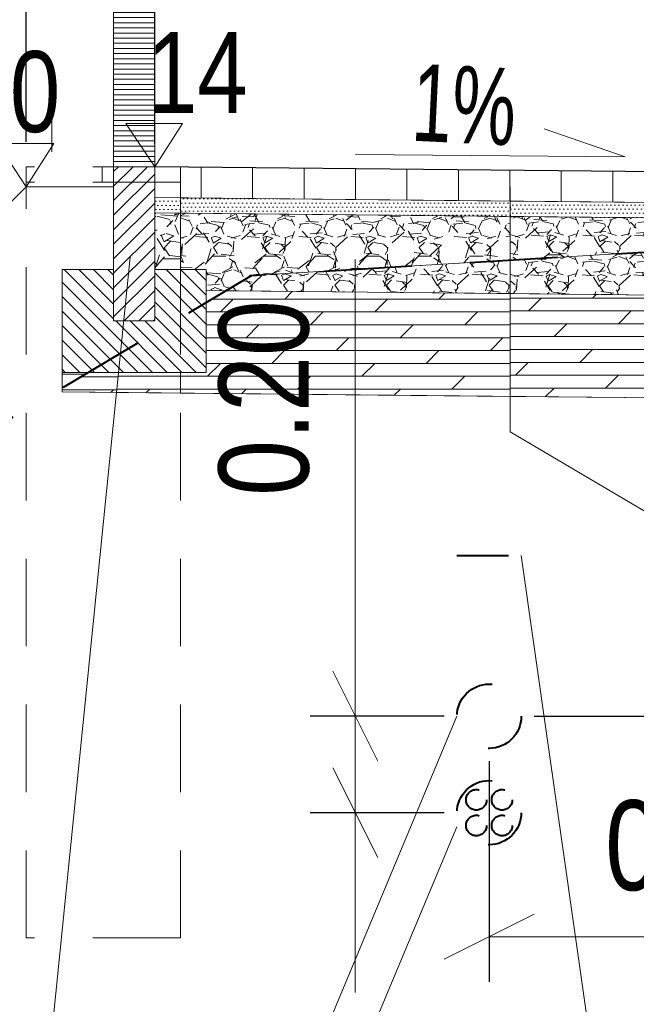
# Model space of a CAD drawing. Header units: metres. Extents: x 1435.1 to 1489, y 574.8 to 588.8.
# Tile 5 of 36: x 1440.6 to 1441.8, y 578.9 to 580.8. Entities that reach past the tile are written whole.
import ezdxf
from ezdxf.enums import TextEntityAlignment as Align

# ---------------------------------------------------------------- set-up
doc = ezdxf.new("R2010")
doc.units = ezdxf.units.M
doc.header["$MEASUREMENT"] = 0
doc.linetypes.add('DGN Style 2', pattern=[0.2836403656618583, 0.170184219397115, -0.1134561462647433])
for name, color, linetype, lineweight in [('12_obrys', 7, 'Continuous', 0), ('15_krawęznik', 7, 'Continuous', 0), ('16_obrzeża', 7, 'Continuous', 0), ('3_opisy', 7, 'Continuous', 0), ('4_latarnie', 7, 'Continuous', 0), ('5_bariery', 7, 'Continuous', 0), ('9_warstwy', 7, 'Continuous', 0), ('_tabela', 7, 'Continuous', 0), ('konstrukcja jezdni', 7, 'Continuous', 0)]:
    doc.layers.add(name, color=color, linetype=linetype, lineweight=lineweight)
doc.styles.add('Style-Arial', font='arial.ttf')
doc.dimstyles.new('Proszowice', dxfattribs={"dimtxt": 0.175, "dimasz": 0.175, "dimexe": 0.08750000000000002, "dimexo": 0.08750000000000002, "dimgap": 0.08750000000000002, "dimtad": 1, "dimzin": 3, "dimdsep": 46, "dimtxsty": 'Style-Arial', "dimblk": '_Oblique_0.5', "dimcen": 0.09000000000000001, "dimclrd": 7, "dimadec": 4, "dimazin": 3, "dimtfac": 1, "dimtmove": 0, "dimatfit": 1, "dimldrblk": 'TerminatorOpen_0.5', "dimfxl": 1, "dimfrac": 2, "dimtzin": 3, "dimlwd": 0, "dimarcsym": 0})

# ---------------------------------------------------------------- blocks, each defined once
blk = doc.blocks.new('_Oblique_0.5')
at = {"color": 0, "linetype": 'ByBlock', "lineweight": -2}
for p, q in [((0.5, 0.25), (-0.5, -0.25)), ((0, 0), (-1, 0))]:
    blk.add_line(p, q, dxfattribs=at)
blk = doc.blocks.new('*D2')
at = {"layer": 'Defpoints', "color": 0, "linetype": 'Continuous', "lineweight": 0}
for p in [(1442.379668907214, 581.9510914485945), (1440.879668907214, 580.4895062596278), (1442.379668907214, 580.3565062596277)]:
    blk.add_point(p, dxfattribs=at)
at = {"layer": 'konstrukcja jezdni', "color": 0, "linetype": 'Continuous', "lineweight": -2}
for p, q in [((1440.879668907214, 580.5770062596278), (1440.879668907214, 582.0385914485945)), ((1442.379668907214, 580.4440062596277), (1442.379668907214, 582.0385914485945))]:
    blk.add_line(p, q, dxfattribs=at)
at = {"layer": 'konstrukcja jezdni', "color": 7, "linetype": 'Continuous', "lineweight": 0}
blk.add_line((1441.054668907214, 581.9510914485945), (1442.204668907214, 581.9510914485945), dxfattribs=at)
at = {"layer": 'konstrukcja jezdni', "color": 7, "linetype": 'Continuous', "lineweight": 0, "xscale": 0.175, "yscale": 0.175, "zscale": 0.175, "rotation": 180}
blk.add_blockref('_Oblique_0.5', (1440.879668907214, 581.9510914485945), dxfattribs=at)
at = {"layer": 'konstrukcja jezdni', "color": 7, "linetype": 'Continuous', "lineweight": 0, "xscale": 0.175, "yscale": 0.175, "zscale": 0.175}
blk.add_blockref('_Oblique_0.5', (1442.379668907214, 581.9510914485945), dxfattribs=at)
at = {"layer": 'konstrukcja jezdni', "color": 0, "linetype": 'Continuous', "lineweight": 0, "insert": (1441.733111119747, 582.1279417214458), "char_height": 0.175, "attachment_point": 5, "style": 'Style-Arial'}
blk.add_mtext('\\H1x;\\W0.8;1.50', dxfattribs=at)
blk = doc.blocks.new('TerminatorOpen_0.5')
at = {"color": 0, "linetype": 'ByBlock', "lineweight": -2}
for q in [(-1, 0.25), (-1, 0), (-1, -0.25)]:
    blk.add_line((0, 0), q, dxfattribs=at)
blk = doc.blocks.new('*D4')
at = {"layer": 'Defpoints', "color": 0, "linetype": 'Continuous', "lineweight": 0}
for p in [(1440.879668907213, 581.9510914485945), (1440.629668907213, 580.4505062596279), (1440.879668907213, 580.4461265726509)]:
    blk.add_point(p, dxfattribs=at)
at = {"layer": 'konstrukcja jezdni', "color": 0, "linetype": 'Continuous', "lineweight": -2}
for p, q in [((1440.629668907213, 580.5380062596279), (1440.629668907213, 582.0385914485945)), ((1440.879668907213, 580.5336265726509), (1440.879668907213, 582.0385914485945))]:
    blk.add_line(p, q, dxfattribs=at)
at = {"layer": 'konstrukcja jezdni', "color": 7, "linetype": 'Continuous', "lineweight": 0}
for p, q in [((1440.454668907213, 581.9510914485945), (1439.739962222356, 581.9510914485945)), ((1440.879668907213, 581.9510914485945), (1440.629668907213, 581.9510914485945)), ((1441.054668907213, 581.9510914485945), (1441.229668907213, 581.9510914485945))]:
    blk.add_line(p, q, dxfattribs=at)
at = {"layer": 'konstrukcja jezdni', "color": 7, "linetype": 'Continuous', "lineweight": 0, "xscale": 0.175, "yscale": 0.175, "zscale": 0.175}
blk.add_blockref('_Oblique_0.5', (1440.629668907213, 581.9510914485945), dxfattribs=at)
at = {"layer": 'konstrukcja jezdni', "color": 7, "linetype": 'Continuous', "lineweight": 0, "xscale": 0.175, "yscale": 0.175, "zscale": 0.175, "rotation": 180}
blk.add_blockref('_Oblique_0.5', (1440.879668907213, 581.9510914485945), dxfattribs=at)
at = {"layer": 'konstrukcja jezdni', "color": 0, "linetype": 'Continuous', "lineweight": 0, "insert": (1440.009815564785, 582.1279417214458), "char_height": 0.175, "attachment_point": 5, "style": 'Style-Arial'}
blk.add_mtext('\\H1x;\\W0.8;0.25', dxfattribs=at)
blk = doc.blocks.new('*D14')
at = {"layer": 'Defpoints', "color": 0, "linetype": 'Continuous', "lineweight": 0}
for p in [(1442.379668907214, 580.3565062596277), (1441.529668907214, 579.4205062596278), (1441.529668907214, 578.9915627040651)]:
    blk.add_point(p, dxfattribs=at)
at = {"layer": 'konstrukcja jezdni', "color": 0, "linetype": 'Continuous', "lineweight": -2}
for p, q in [((1442.379668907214, 580.2690062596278), (1442.379668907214, 578.9040627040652)), ((1441.529668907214, 579.3330062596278), (1441.529668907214, 578.9040627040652))]:
    blk.add_line(p, q, dxfattribs=at)
at = {"layer": 'konstrukcja jezdni', "color": 7, "linetype": 'Continuous', "lineweight": 0}
blk.add_line((1442.204668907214, 578.9915627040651), (1441.704668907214, 578.9915627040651), dxfattribs=at)
at = {"layer": 'konstrukcja jezdni', "color": 7, "linetype": 'Continuous', "lineweight": 0, "xscale": 0.175, "yscale": 0.175, "zscale": 0.175, "rotation": 180}
blk.add_blockref('_Oblique_0.5', (1441.529668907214, 578.9915627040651), dxfattribs=at)
at = {"layer": 'konstrukcja jezdni', "color": 7, "linetype": 'Continuous', "lineweight": 0, "xscale": 0.175, "yscale": 0.175, "zscale": 0.175}
blk.add_blockref('_Oblique_0.5', (1442.379668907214, 578.9915627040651), dxfattribs=at)
at = {"layer": 'konstrukcja jezdni', "color": 0, "linetype": 'Continuous', "lineweight": 0, "insert": (1441.945500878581, 579.1684129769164), "char_height": 0.175, "attachment_point": 5, "style": 'Style-Arial'}
blk.add_mtext('\\H1x;\\W0.8;0.85', dxfattribs=at)
blk = doc.blocks.new('*D15')
at = {"layer": 'Defpoints', "color": 0, "linetype": 'Continuous', "lineweight": 0}
for p in [(1442.179668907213, 580.4765062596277), (1442.732288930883, 580.4765062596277), (1441.529668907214, 579.4205062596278)]:
    blk.add_point(p, dxfattribs=at)
at = {"layer": 'konstrukcja jezdni', "color": 0, "linetype": 'Continuous', "lineweight": -2}
for p, q in [((1442.267168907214, 580.4765062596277), (1442.819788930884, 580.4765062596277)), ((1441.617168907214, 579.4205062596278), (1442.819788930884, 579.4205062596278))]:
    blk.add_line(p, q, dxfattribs=at)
at = {"layer": 'konstrukcja jezdni', "color": 7, "linetype": 'Continuous', "lineweight": 0}
blk.add_line((1442.732288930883, 579.5955062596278), (1442.732288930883, 580.3015062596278), dxfattribs=at)
at = {"layer": 'konstrukcja jezdni', "color": 7, "linetype": 'Continuous', "lineweight": 0, "xscale": 0.175, "yscale": 0.175, "zscale": 0.175}
for p, rotation in [((1442.732288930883, 580.4765062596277), 90), ((1442.732288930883, 579.4205062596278), 270)]:
    blk.add_blockref('_Oblique_0.5', p, dxfattribs=dict(at, rotation=rotation))
at = {"layer": 'konstrukcja jezdni', "color": 0, "linetype": 'Continuous', "lineweight": 0, "insert": (1442.555438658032, 579.829609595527), "char_height": 0.175, "attachment_point": 5, "rotation": 90, "style": 'Style-Arial'}
blk.add_mtext('\\H1x;\\W0.8;1.06', dxfattribs=at)
blk = doc.blocks.new('*D16')
at = {"layer": 'Defpoints', "color": 0, "linetype": 'Continuous', "lineweight": 0}
for p in [(1441.269280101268, 579.4205062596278), (1441.529668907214, 579.4205062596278), (1441.529668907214, 579.2330062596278)]:
    blk.add_point(p, dxfattribs=at)
at = {"layer": 'konstrukcja jezdni', "color": 7, "linetype": 'Continuous', "lineweight": 0}
for p, q in [((1441.269280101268, 579.5955062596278), (1441.269280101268, 580.3086849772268)), ((1441.269280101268, 579.2330062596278), (1441.269280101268, 579.4205062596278)), ((1441.269280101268, 579.0580062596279), (1441.269280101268, 578.8830062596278))]:
    blk.add_line(p, q, dxfattribs=at)
at = {"layer": 'konstrukcja jezdni', "color": 0, "linetype": 'Continuous', "lineweight": -2}
for p, q in [((1441.442168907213, 579.4205062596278), (1441.181780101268, 579.4205062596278)), ((1441.442168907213, 579.2330062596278), (1441.181780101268, 579.2330062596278))]:
    blk.add_line(p, q, dxfattribs=at)
at = {"layer": 'konstrukcja jezdni', "color": 7, "linetype": 'Continuous', "lineweight": 0, "xscale": 0.175, "yscale": 0.175, "zscale": 0.175}
for p, rotation in [((1441.269280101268, 579.4205062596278), 270), ((1441.269280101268, 579.2330062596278), 90)]:
    blk.add_blockref('_Oblique_0.5', p, dxfattribs=dict(at, rotation=rotation))
at = {"layer": 'konstrukcja jezdni', "color": 0, "linetype": 'Continuous', "lineweight": 0, "insert": (1441.092429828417, 580.0395956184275), "char_height": 0.175, "attachment_point": 5, "rotation": 90, "style": 'Style-Arial'}
blk.add_mtext('\\H1x;\\W0.8;0.20', dxfattribs=at)

msp = doc.modelspace()

# ---------------------------------------------------------------- hatches: boundary and pattern name
at = {"layer": '16_obrzeża', "linetype": 'Continuous', "lineweight": 0}
h = msp.add_hatch(dxfattribs=at)
h.set_pattern_fill('HATCH', style=0, pattern_type=2)
h.set_pattern_definition([(0, (1440.799669, 580.489506), (0, 0.01), [])])
h.paths.add_polyline_path([(1440.799668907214, 580.4895062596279), (1440.799668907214, 581.5895062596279), (1440.879668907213, 581.5895062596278), (1440.879668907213, 580.4895062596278)])
h = msp.add_hatch(dxfattribs=at)
h.set_pattern_fill('HATCH', style=0, pattern_type=2)
h.set_pattern_definition([(45, (1440.858692, 580.284587), (-0.01414213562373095, 0.01414213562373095), [])])
h.paths.add_polyline_path([(1440.879668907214, 580.4895062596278), (1440.799668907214, 580.489506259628), (1440.799668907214, 580.2895062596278), (1440.799668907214, 580.1895062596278), (1440.879668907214, 580.1895062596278), (1440.879668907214, 580.2895062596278), (1440.879668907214, 580.3994882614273), (1440.879668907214, 580.4294942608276), (1440.879668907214, 580.4851265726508)])
h = msp.add_hatch(dxfattribs=at)
h.set_pattern_fill('HATCH', style=0, pattern_type=2)
h.set_pattern_definition([(315, (1440.849641, 580.171796), (0.01414213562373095, 0.01414213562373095), [])])
h.paths.add_polyline_path([(1440.979668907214, 580.2895062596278), (1440.879668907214, 580.2895062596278), (1440.879668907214, 580.1895062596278), (1440.799668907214, 580.1895062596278), (1440.799668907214, 580.2895062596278), (1440.699668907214, 580.2895062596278), (1440.699668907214, 580.0895062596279), (1440.979668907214, 580.0895062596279), (1440.979668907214, 580.2514582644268)])
at = {"layer": '9_warstwy', "linetype": 'Continuous', "lineweight": 0}
h = msp.add_hatch(dxfattribs=at)
h.set_pattern_fill('HATCH', style=0, pattern_type=2)
h.set_pattern_definition([(90, (1441.969779, 580.449973), (-0.1, 6.123233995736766e-18), [])])
h.paths.add_polyline_path([(1440.929668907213, 580.4595062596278), (1440.929668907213, 580.4290032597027), (1441.570481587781, 580.4225951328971), (1442.179668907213, 580.4165032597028), (1442.179668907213, 580.4765062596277), (1440.929668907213, 580.4890062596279)])
h = msp.add_hatch(dxfattribs=at)
h.set_pattern_fill('DOTS', style=0, pattern_type=2)
h.set_pattern_definition([(0, (1463.790782, 579.850671), (0.00396875, 0.0079375), [0, -0.007937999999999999])])
h.paths.add_polyline_path([(1440.879668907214, 580.4295032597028), (1440.879668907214, 580.3995017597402), (1440.929668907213, 580.3990017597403), (1440.929668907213, 580.4290032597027)])
h = msp.add_hatch(dxfattribs=at)
h.set_pattern_fill('DOTS', style=0, pattern_type=2)
h.set_pattern_definition([(0, (1464.427784, 579.831415), (0.00396875, 0.0079375), [0, -0.007937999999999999])])
h.paths.add_polyline_path([(1440.929668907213, 580.3990017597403), (1441.570481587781, 580.3925936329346), (1441.570481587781, 580.4225951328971), (1440.929668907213, 580.4290032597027)])
h = msp.add_hatch(dxfattribs=at)
h.set_pattern_fill('DOTS', style=0, pattern_type=2)
h.set_pattern_definition([(0, (1464.528331, 579.8353599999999), (0.00396875, 0.0079375), [0, -0.007937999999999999])])
h.paths.add_polyline_path([(1441.570481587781, 580.3925936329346), (1442.179668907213, 580.3865017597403), (1442.179668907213, 580.4165032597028), (1441.570481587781, 580.4225951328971)])
h = msp.add_hatch(dxfattribs=at)
h.set_pattern_fill('GRAVEL', style=0, pattern_type=2)
h.set_pattern_definition([(228.0128, (1463.896565, 579.871372), (-1.016000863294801, -1.143001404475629), [0.017086, -1.691525]), (184.9697, (1463.885135, 579.858672), (1.524002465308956, 0.1269991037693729), [0.02932, -2.9027]), (132.5104, (1463.855925, 579.856132), (1.269999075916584, -1.39700136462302), [0.020674, -2.046735]), (267.2737, (1463.806395, 579.824382), (0.1269994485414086, 2.539999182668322), [0.0267, -2.64332]), (292.8337, (1463.805125, 579.797712), (-0.6350018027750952, 1.524000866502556), [0.026182, -2.59199]), (357.2737, (1463.815285, 579.773582), (-2.539999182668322, 0.1269994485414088), [0.0267, -2.64332]), (37.6942, (1463.841955, 579.772312), (-1.651001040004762, -1.269998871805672), [0.03531, -3.495655]), (72.2553, (1463.869895, 579.793902), (0.8890017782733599, 2.79400081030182), [0.033336, -3.300265]), (121.4296, (1463.880055, 579.825652), (-1.016000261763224, 1.650998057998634), [0.026791, -2.652275]), (175.2364, (1463.866085, 579.848512), (1.396998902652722, -0.1269988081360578), [0.030586, -1.498695]), (222.3974, (1463.835605, 579.851052), (-1.52400004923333, -1.396998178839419), [0.039554, -3.91584]), (138.8141, (1463.932125, 579.823112), (-0.8889994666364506, 0.761998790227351), [0.0135, -1.33653]), (171.4692, (1463.921965, 579.832002), (1.65099747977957, -0.2540006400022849), [0.025684, -2.542729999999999]), (225, (1463.896565, 579.835812), (-1.387778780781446e-17, -0.1269999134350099), [0.01796, -0.161645]), (203.1986, (1463.887675, 579.851052), (0.6350021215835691, 0.2540011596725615), [0.009672, -0.9575299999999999]), (291.8014, (1463.878785, 579.8472419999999), (-0.1270002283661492, 0.3810007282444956), [0.013678, -0.67024]), (30.9638, (1463.883865, 579.8345419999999), (0.3809991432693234, 0.2539999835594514), [0.022216, -0.7183149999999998]), (161.5651, (1463.902915, 579.845972), (0.2540005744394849, -0.127000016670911), [0.016064, -0.385545]), (16.38950000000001, (1463.805125, 579.8472419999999), (1.270000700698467, 0.3809992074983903), [0.022504, -2.22794]), (70.3462, (1463.826715, 579.853592), (-0.5079985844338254, -1.39699802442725), [0.01888, -1.86911]), (293.1986, (1463.902915, 579.871372), (-0.2540010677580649, 0.6350021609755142), [0.019344, -0.94786]), (343.6105, (1463.910535, 579.853592), (-1.270000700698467, 0.3809992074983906), [0.022504, -2.22794]), (339.444, (1463.805125, 579.7685019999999), (-0.6350007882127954, 0.2539996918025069), [0.021702, -1.063385]), (294.7751, (1463.825445, 579.760882), (-0.634998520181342, 1.396999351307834), [0.018184, -1.80018]), (66.80140000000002, (1463.904185, 579.744372), (0.2540011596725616, 0.6350021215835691), [0.019344, -0.94786]), (17.354, (1463.911805, 579.7621519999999), (-1.651000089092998, -0.5079992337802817), [0.021289, -2.10762]), (69.444, (1463.841955, 579.744372), (-0.2539996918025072, -0.6350007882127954), [0.010851, -1.07424]), (101.3099, (1463.896565, 579.744372), (-0.1269993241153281, 0.5079983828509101), [0.006476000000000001, -0.6411]), (165.9638, (1463.895295, 579.750722), (0.3810007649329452, -0.1269998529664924), [0.026182, -0.497453]), (186.0090000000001, (1463.869895, 579.757072), (1.269998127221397, 0.1269997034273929), [0.024263, -2.40207]), (303.6901, (1463.883865, 579.823112), (-0.1270002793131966, 0.2540001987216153), [0.018316, -0.439589]), (353.1572, (1463.894025, 579.807872), (2.159000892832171, -0.254001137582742), [0.031978, -3.1658]), (60.94540000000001, (1463.925775, 579.804062), (-0.5079988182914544, -0.8889978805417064), [0.013075, -1.29447]), (90, (1463.932125, 579.815492), (-0.127, 0.127), [0.00762, -0.11938]), (120.2564, (1463.867355, 579.760882), (0.5079989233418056, -0.8889995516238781), [0.017643, -1.746695]), (48.01279999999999, (1463.858465, 579.776122), (1.0160008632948, 1.143001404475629), [0.034172, -1.67444]), (0, (1463.881325, 579.801522), (0.127, 0.127), [0.03302, -0.09398]), (325.3048, (1463.914345, 579.801522), (-1.269997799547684, 0.8890000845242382), [0.02008, -1.987965]), (254.0546, (1463.930855, 579.790092), (-0.1270002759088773, -0.5080012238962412), [0.018491, -0.906085]), (207.646, (1463.925775, 579.772312), (-2.412999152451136, -1.270000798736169), [0.030107, -2.980625]), (175.4261, (1463.899105, 579.758342), (-1.651000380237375, 0.1269993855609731), [0.03185099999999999, -3.15329]), (175.4261, (1463.899105, 579.758342), (-1.651000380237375, 0.1269993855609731), [0.03185099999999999, -3.15329])])
h.paths.add_polyline_path([(1440.879668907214, 580.3995017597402), (1440.879668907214, 580.2895062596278), (1440.929668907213, 580.2895062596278), (1440.929668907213, 580.3990017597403)])
h = msp.add_hatch(dxfattribs=at)
h.set_pattern_fill('GRAVEL', style=0, pattern_type=2)
h.set_pattern_definition([(228.012788, (1464.103103, 579.869632), (-0.8000003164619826, -0.9000003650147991), [0.013454, -1.331909]), (184.969741, (1464.094103, 579.859632), (1.200000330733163, 0.1000000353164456), [0.023087, -2.285591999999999]), (132.510447, (1464.071103, 579.8576320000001), (0.9999998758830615, -1.099999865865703), [0.016279, -1.611603]), (267.273689, (1464.032103, 579.832632), (0.100000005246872, 2.00000020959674), [0.021024, -2.081356]), (292.833654, (1464.031103, 579.811632), (-0.5000000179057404, 1.200000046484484), [0.020616, -2.040937]), (357.2736889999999, (1464.039103, 579.792632), (-2.00000020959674, 0.1000000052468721), [0.021024, -2.081356]), (37.69424, (1464.060103, 579.791632), (-1.300000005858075, -0.9999999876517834), [0.027803, -2.752485]), (72.255328, (1464.082103, 579.808632), (0.6999999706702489, 2.199999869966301), [0.026249, -2.598632]), (121.429566, (1464.090103, 579.8336320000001), (-0.7999998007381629, 1.299999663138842), [0.021095, -2.088407]), (175.236358, (1464.079103, 579.851632), (1.100000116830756, -0.1000000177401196), [0.024083, -1.180076]), (222.397438, (1464.055103, 579.8536320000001), (-1.200000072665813, -1.100000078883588), [0.031145, -3.083338]), (138.814075, (1464.131103, 579.831632), (-0.6999996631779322, 0.5999996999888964), [0.01063, -1.052384]), (171.469234, (1464.123103, 579.8386320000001), (1.299999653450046, -0.1999999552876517), [0.020224, -2.002151]), (225, (1464.103103, 579.841632), (-1.387778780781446e-17, -0.1000000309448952), [0.014142, -0.127279]), (203.198591, (1464.096103, 579.8536320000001), (0.499999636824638, 0.1999998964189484), [0.007616, -0.753962]), (291.801409, (1464.089103, 579.850632), (-0.1000000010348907, 0.2999999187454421), [0.01077, -0.527746]), (30.963757, (1464.093103, 579.840632), (0.2999999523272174, 0.2000000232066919), [0.017493, -0.565602]), (161.565051, (1464.108103, 579.849632), (0.1999995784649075, -0.09999988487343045), [0.012649, -0.303579]), (16.38954, (1464.031103, 579.850632), (0.99999961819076, 0.2999998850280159), [0.01772, -1.754285]), (70.34617600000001, (1464.048103, 579.855632), (-0.4000001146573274, -1.100000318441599), [0.014866, -1.471741]), (293.198591, (1464.108103, 579.869632), (-0.1999998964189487, 0.499999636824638), [0.015232, -0.746346]), (343.6104599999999, (1464.114103, 579.855632), (-0.99999961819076, 0.2999998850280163), [0.01772, -1.754285]), (339.4439549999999, (1464.031103, 579.788632), (-0.4999997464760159, 0.1999998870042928), [0.017088, -0.8373120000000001]), (294.775141, (1464.047103, 579.782632), (-0.4999998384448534, 1.099999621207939), [0.014318, -1.417464]), (66.80140899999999, (1464.109103, 579.769632), (0.1999998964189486, 0.499999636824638), [0.015232, -0.746346]), (17.354025, (1464.115103, 579.783632), (-1.300000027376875, -0.4000000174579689), [0.016763, -1.659542]), (69.44395500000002, (1464.060103, 579.769632), (-0.1999998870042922, -0.4999997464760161), [0.008544, -0.8458559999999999]), (101.309932, (1464.103103, 579.769632), (-0.1000000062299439, 0.4000001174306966), [0.005099, -0.504803]), (165.963757, (1464.102103, 579.774632), (0.2999996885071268, -0.09999995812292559), [0.020616, -0.391695]), (186.009006, (1464.082103, 579.779632), (1.000000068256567, 0.1000000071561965), [0.019105, -1.891392]), (303.690068, (1464.093103, 579.831632), (-0.09999996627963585, 0.1999999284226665), [0.014422, -0.346133]), (353.157227, (1464.101103, 579.8196320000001), (1.700000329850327, -0.2000000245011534), [0.025179, -2.492756]), (60.945396, (1464.126103, 579.816632), (-0.3999998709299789, -0.6999997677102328), [0.010296, -1.019267]), (90, (1464.131103, 579.825632), (-0.1, 0.1), [0.006, -0.094]), (120.256437, (1464.080103, 579.782632), (0.4000001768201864, -0.7000003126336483), [0.013892, -1.375352]), (48.012788, (1464.073103, 579.794632), (0.8000003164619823, 0.9000003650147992), [0.026907, -1.318455]), (0, (1464.091103, 579.8146320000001), (0.1, 0.1), [0.026, -0.07400000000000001]), (325.304846, (1464.117103, 579.8146320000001), (0.9999998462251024, -0.699999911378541), [0.015811, -1.565327]), (254.054604, (1464.130103, 579.8056320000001), (-0.1000000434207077, -0.4000003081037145), [0.01456, -0.7134510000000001]), (207.645975, (1464.126103, 579.791632), (-1.900000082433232, -1.000000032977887), [0.023707, -2.346947]), (175.426079, (1464.105103, 579.7806320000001), (-1.299999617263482, 0.09999996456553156), [0.02508, -2.482907])])
h.paths.add_polyline_path([(1441.570481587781, 580.3925936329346), (1440.929668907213, 580.3990017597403), (1440.929668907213, 580.2895062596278), (1440.979668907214, 580.2895062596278), (1440.979668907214, 580.2514582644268), (1440.979668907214, 580.2484942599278), (1441.017624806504, 580.2481147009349), (1441.067640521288, 580.2778141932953), (1441.570481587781, 580.3079809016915)])
h = msp.add_hatch(dxfattribs=at)
h.set_pattern_fill('GRAVEL', style=0, pattern_type=2)
h.set_pattern_definition([(228.012788, (1464.654879, 579.8722), (-0.8000003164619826, -0.9000003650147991), [0.013454, -1.331909]), (184.969741, (1464.645879, 579.8622), (1.200000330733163, 0.1000000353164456), [0.023087, -2.285591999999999]), (132.510447, (1464.622879, 579.8602), (0.9999998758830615, -1.099999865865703), [0.016279, -1.611603]), (267.273689, (1464.583879, 579.8352), (0.100000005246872, 2.00000020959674), [0.021024, -2.081356]), (292.833654, (1464.582879, 579.8142), (-0.5000000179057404, 1.200000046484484), [0.020616, -2.040937]), (357.2736889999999, (1464.590879, 579.7952), (-2.00000020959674, 0.1000000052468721), [0.021024, -2.081356]), (37.69424, (1464.611879, 579.7942), (-1.300000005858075, -0.9999999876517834), [0.027803, -2.752485]), (72.255328, (1464.633879, 579.8112), (0.6999999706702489, 2.199999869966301), [0.026249, -2.598632]), (121.429566, (1464.641879, 579.8362), (-0.7999998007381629, 1.299999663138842), [0.021095, -2.088407]), (175.236358, (1464.630879, 579.8542), (1.100000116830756, -0.1000000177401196), [0.024083, -1.180076]), (222.397438, (1464.606879, 579.8562), (-1.200000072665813, -1.100000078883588), [0.031145, -3.083338]), (138.814075, (1464.682879, 579.8342), (-0.6999996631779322, 0.5999996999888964), [0.01063, -1.052384]), (171.469234, (1464.674879, 579.8412), (1.299999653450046, -0.1999999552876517), [0.020224, -2.002151]), (225, (1464.654879, 579.8442), (-1.387778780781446e-17, -0.1000000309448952), [0.014142, -0.127279]), (203.198591, (1464.647879, 579.8562), (0.499999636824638, 0.1999998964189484), [0.007616, -0.753962]), (291.801409, (1464.640879, 579.8532), (-0.1000000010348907, 0.2999999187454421), [0.01077, -0.527746]), (30.963757, (1464.644879, 579.8432), (0.2999999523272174, 0.2000000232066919), [0.017493, -0.565602]), (161.565051, (1464.659879, 579.8522), (0.1999995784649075, -0.09999988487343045), [0.012649, -0.303579]), (16.38954, (1464.582879, 579.8532), (0.99999961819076, 0.2999998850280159), [0.01772, -1.754285]), (70.34617600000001, (1464.599879, 579.8582), (-0.4000001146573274, -1.100000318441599), [0.014866, -1.471741]), (293.198591, (1464.659879, 579.8722), (-0.1999998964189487, 0.499999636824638), [0.015232, -0.746346]), (343.6104599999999, (1464.665879, 579.8582), (-0.99999961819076, 0.2999998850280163), [0.01772, -1.754285]), (339.4439549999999, (1464.582879, 579.7912), (-0.4999997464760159, 0.1999998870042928), [0.017088, -0.8373120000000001]), (294.775141, (1464.598879, 579.7852), (-0.4999998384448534, 1.099999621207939), [0.014318, -1.417464]), (66.80140899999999, (1464.660879, 579.7722), (0.1999998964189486, 0.499999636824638), [0.015232, -0.746346]), (17.354025, (1464.666879, 579.7862), (-1.300000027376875, -0.4000000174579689), [0.016763, -1.659542]), (69.44395500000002, (1464.611879, 579.7722), (-0.1999998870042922, -0.4999997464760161), [0.008544, -0.8458559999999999]), (101.309932, (1464.654879, 579.7722), (-0.1000000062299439, 0.4000001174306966), [0.005099, -0.504803]), (165.963757, (1464.653879, 579.7772), (0.2999996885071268, -0.09999995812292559), [0.020616, -0.391695]), (186.009006, (1464.633879, 579.7822), (1.000000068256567, 0.1000000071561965), [0.019105, -1.891392]), (303.690068, (1464.644879, 579.8342), (-0.09999996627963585, 0.1999999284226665), [0.014422, -0.346133]), (353.157227, (1464.652879, 579.8222), (1.700000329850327, -0.2000000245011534), [0.025179, -2.492756]), (60.945396, (1464.677879, 579.8192), (-0.3999998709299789, -0.6999997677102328), [0.010296, -1.019267]), (90, (1464.682879, 579.8282), (-0.1, 0.1), [0.006, -0.094]), (120.256437, (1464.631879, 579.7852), (0.4000001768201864, -0.7000003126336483), [0.013892, -1.375352]), (48.012788, (1464.624879, 579.7972), (0.8000003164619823, 0.9000003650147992), [0.026907, -1.318455]), (0, (1464.642879, 579.8172), (0.1, 0.1), [0.026, -0.07400000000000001]), (325.304846, (1464.668879, 579.8172), (0.9999998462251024, -0.699999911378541), [0.015811, -1.565327]), (254.054604, (1464.681879, 579.8082), (-0.1000000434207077, -0.4000003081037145), [0.01456, -0.7134510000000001]), (207.645975, (1464.677879, 579.7942), (-1.900000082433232, -1.000000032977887), [0.023707, -2.346947]), (175.426079, (1464.656879, 579.7832), (-1.299999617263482, 0.09999996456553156), [0.02508, -2.482907])])
h.paths.add_polyline_path([(1442.179668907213, 580.3865017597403), (1441.570481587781, 580.3925936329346), (1441.570481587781, 580.3079809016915), (1441.787289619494, 580.3209877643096), (1442.179668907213, 580.3446156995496)])
h = msp.add_hatch(dxfattribs=at)
h.set_pattern_fill('GRAVEL', style=0, pattern_type=2)
h.set_pattern_definition([(228.012788, (1464.653596, 579.795166), (-0.8000003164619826, -0.9000003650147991), [0.013454, -1.331909]), (184.969741, (1464.644596, 579.785166), (1.200000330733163, 0.1000000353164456), [0.023087, -2.285591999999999]), (132.510447, (1464.621596, 579.783166), (0.9999998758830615, -1.099999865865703), [0.016279, -1.611603]), (267.273689, (1464.582596, 579.758166), (0.100000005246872, 2.00000020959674), [0.021024, -2.081356]), (292.833654, (1464.581596, 579.737166), (-0.5000000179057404, 1.200000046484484), [0.020616, -2.040937]), (357.2736889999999, (1464.589596, 579.718166), (-2.00000020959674, 0.1000000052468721), [0.021024, -2.081356]), (37.69424, (1464.610596, 579.717166), (-1.300000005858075, -0.9999999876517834), [0.027803, -2.752485]), (72.255328, (1464.632596, 579.734166), (0.6999999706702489, 2.199999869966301), [0.026249, -2.598632]), (121.429566, (1464.640596, 579.759166), (-0.7999998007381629, 1.299999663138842), [0.021095, -2.088407]), (175.236358, (1464.629596, 579.777166), (1.100000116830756, -0.1000000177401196), [0.024083, -1.180076]), (222.397438, (1464.605596, 579.779166), (-1.200000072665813, -1.100000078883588), [0.031145, -3.083338]), (138.814075, (1464.681596, 579.757166), (-0.6999996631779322, 0.5999996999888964), [0.01063, -1.052384]), (171.469234, (1464.673596, 579.764166), (1.299999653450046, -0.1999999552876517), [0.020224, -2.002151]), (225, (1464.653596, 579.767166), (-1.387778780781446e-17, -0.1000000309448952), [0.014142, -0.127279]), (203.198591, (1464.646596, 579.779166), (0.499999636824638, 0.1999998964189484), [0.007616, -0.753962]), (291.801409, (1464.639596, 579.776166), (-0.1000000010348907, 0.2999999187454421), [0.01077, -0.527746]), (30.963757, (1464.643596, 579.766166), (0.2999999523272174, 0.2000000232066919), [0.017493, -0.565602]), (161.565051, (1464.658596, 579.775166), (0.1999995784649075, -0.09999988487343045), [0.012649, -0.303579]), (16.38954, (1464.581596, 579.776166), (0.99999961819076, 0.2999998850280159), [0.01772, -1.754285]), (70.34617600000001, (1464.598596, 579.781166), (-0.4000001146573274, -1.100000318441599), [0.014866, -1.471741]), (293.198591, (1464.658596, 579.795166), (-0.1999998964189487, 0.499999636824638), [0.015232, -0.746346]), (343.6104599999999, (1464.664596, 579.781166), (-0.99999961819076, 0.2999998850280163), [0.01772, -1.754285]), (339.4439549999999, (1464.581596, 579.714166), (-0.4999997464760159, 0.1999998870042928), [0.017088, -0.8373120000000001]), (294.775141, (1464.597596, 579.708166), (-0.4999998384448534, 1.099999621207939), [0.014318, -1.417464]), (66.80140899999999, (1464.659596, 579.695166), (0.1999998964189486, 0.499999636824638), [0.015232, -0.746346]), (17.354025, (1464.665596, 579.709166), (-1.300000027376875, -0.4000000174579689), [0.016763, -1.659542]), (69.44395500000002, (1464.610596, 579.695166), (-0.1999998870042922, -0.4999997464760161), [0.008544, -0.8458559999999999]), (101.309932, (1464.653596, 579.695166), (-0.1000000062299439, 0.4000001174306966), [0.005099, -0.504803]), (165.963757, (1464.652596, 579.700166), (0.2999996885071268, -0.09999995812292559), [0.020616, -0.391695]), (186.009006, (1464.632596, 579.705166), (1.000000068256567, 0.1000000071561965), [0.019105, -1.891392]), (303.690068, (1464.643596, 579.757166), (-0.09999996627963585, 0.1999999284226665), [0.014422, -0.346133]), (353.157227, (1464.651596, 579.745166), (1.700000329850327, -0.2000000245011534), [0.025179, -2.492756]), (60.945396, (1464.676596, 579.742166), (-0.3999998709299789, -0.6999997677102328), [0.010296, -1.019267]), (90, (1464.681596, 579.751166), (-0.1, 0.1), [0.006, -0.094]), (120.256437, (1464.630596, 579.708166), (0.4000001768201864, -0.7000003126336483), [0.013892, -1.375352]), (48.012788, (1464.623596, 579.7201660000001), (0.8000003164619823, 0.9000003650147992), [0.026907, -1.318455]), (0, (1464.641596, 579.740166), (0.1, 0.1), [0.026, -0.07400000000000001]), (325.304846, (1464.667596, 579.740166), (0.9999998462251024, -0.699999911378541), [0.015811, -1.565327]), (254.054604, (1464.680596, 579.731166), (-0.1000000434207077, -0.4000003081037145), [0.01456, -0.7134510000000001]), (207.645975, (1464.676596, 579.717166), (-1.900000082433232, -1.000000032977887), [0.023707, -2.346947]), (175.426079, (1464.655596, 579.706166), (-1.299999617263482, 0.09999996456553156), [0.02508, -2.482907])])
h.paths.add_polyline_path([(1442.029668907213, 580.2379942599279), (1442.029668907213, 580.2765062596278), (1442.179668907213, 580.2765062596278), (1442.179668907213, 580.3446156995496), (1441.787289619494, 580.3209877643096), (1441.570481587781, 580.3079809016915), (1441.570481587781, 580.2425861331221)])
h = msp.add_hatch(dxfattribs=at)
h.set_pattern_fill('GRAVEL', style=0, pattern_type=2)
h.set_pattern_definition([(228.012788, (1464.339212, 579.79645), (-0.8000003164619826, -0.9000003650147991), [0.013454, -1.331909]), (184.969741, (1464.330212, 579.78645), (1.200000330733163, 0.1000000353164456), [0.023087, -2.285591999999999]), (132.510447, (1464.307212, 579.78445), (0.9999998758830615, -1.099999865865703), [0.016279, -1.611603]), (267.273689, (1464.268212, 579.75945), (0.100000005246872, 2.00000020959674), [0.021024, -2.081356]), (292.833654, (1464.267212, 579.73845), (-0.5000000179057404, 1.200000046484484), [0.020616, -2.040937]), (357.2736889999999, (1464.275212, 579.71945), (-2.00000020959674, 0.1000000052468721), [0.021024, -2.081356]), (37.69424, (1464.296212, 579.71845), (-1.300000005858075, -0.9999999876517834), [0.027803, -2.752485]), (72.255328, (1464.318212, 579.73545), (0.6999999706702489, 2.199999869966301), [0.026249, -2.598632]), (121.429566, (1464.326212, 579.76045), (-0.7999998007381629, 1.299999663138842), [0.021095, -2.088407]), (175.236358, (1464.315212, 579.77845), (1.100000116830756, -0.1000000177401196), [0.024083, -1.180076]), (222.397438, (1464.291212, 579.78045), (-1.200000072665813, -1.100000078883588), [0.031145, -3.083338]), (138.814075, (1464.367212, 579.75845), (-0.6999996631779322, 0.5999996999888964), [0.01063, -1.052384]), (171.469234, (1464.359212, 579.76545), (1.299999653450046, -0.1999999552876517), [0.020224, -2.002151]), (225, (1464.339212, 579.76845), (-1.387778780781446e-17, -0.1000000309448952), [0.014142, -0.127279]), (203.198591, (1464.332212, 579.78045), (0.499999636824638, 0.1999998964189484), [0.007616, -0.753962]), (291.801409, (1464.325212, 579.77745), (-0.1000000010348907, 0.2999999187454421), [0.01077, -0.527746]), (30.963757, (1464.329212, 579.76745), (0.2999999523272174, 0.2000000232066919), [0.017493, -0.565602]), (161.565051, (1464.344212, 579.77645), (0.1999995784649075, -0.09999988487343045), [0.012649, -0.303579]), (16.38954, (1464.267212, 579.77745), (0.99999961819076, 0.2999998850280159), [0.01772, -1.754285]), (70.34617600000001, (1464.284212, 579.78245), (-0.4000001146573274, -1.100000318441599), [0.014866, -1.471741]), (293.198591, (1464.344212, 579.79645), (-0.1999998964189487, 0.499999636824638), [0.015232, -0.746346]), (343.6104599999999, (1464.350212, 579.78245), (-0.99999961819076, 0.2999998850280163), [0.01772, -1.754285]), (339.4439549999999, (1464.267212, 579.71545), (-0.4999997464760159, 0.1999998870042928), [0.017088, -0.8373120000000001]), (294.775141, (1464.283212, 579.70945), (-0.4999998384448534, 1.099999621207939), [0.014318, -1.417464]), (66.80140899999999, (1464.345212, 579.69645), (0.1999998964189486, 0.499999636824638), [0.015232, -0.746346]), (17.354025, (1464.351212, 579.71045), (-1.300000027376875, -0.4000000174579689), [0.016763, -1.659542]), (69.44395500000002, (1464.296212, 579.69645), (-0.1999998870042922, -0.4999997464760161), [0.008544, -0.8458559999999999]), (101.309932, (1464.339212, 579.69645), (-0.1000000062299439, 0.4000001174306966), [0.005099, -0.504803]), (165.963757, (1464.338212, 579.70145), (0.2999996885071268, -0.09999995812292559), [0.020616, -0.391695]), (186.009006, (1464.318212, 579.70645), (1.000000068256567, 0.1000000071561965), [0.019105, -1.891392]), (303.690068, (1464.329212, 579.75845), (-0.09999996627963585, 0.1999999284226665), [0.014422, -0.346133]), (353.157227, (1464.337212, 579.74645), (1.700000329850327, -0.2000000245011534), [0.025179, -2.492756]), (60.945396, (1464.362212, 579.74345), (-0.3999998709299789, -0.6999997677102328), [0.010296, -1.019267]), (90, (1464.367212, 579.75245), (-0.1, 0.1), [0.006, -0.094]), (120.256437, (1464.316212, 579.70945), (0.4000001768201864, -0.7000003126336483), [0.013892, -1.375352]), (48.012788, (1464.309212, 579.72145), (0.8000003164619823, 0.9000003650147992), [0.026907, -1.318455]), (0, (1464.327212, 579.74145), (0.1, 0.1), [0.026, -0.07400000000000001]), (325.304846, (1464.353212, 579.74145), (0.9999998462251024, -0.699999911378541), [0.015811, -1.565327]), (254.054604, (1464.366212, 579.73245), (-0.1000000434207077, -0.4000003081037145), [0.01456, -0.7134510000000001]), (207.645975, (1464.362212, 579.71845), (-1.900000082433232, -1.000000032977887), [0.023707, -2.346947]), (175.426079, (1464.341212, 579.70745), (-1.299999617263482, 0.09999996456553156), [0.02508, -2.482907])])
h.paths.add_polyline_path([(1441.570481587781, 580.2425861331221), (1441.570481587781, 580.3079809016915), (1441.067640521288, 580.2778141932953), (1441.017624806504, 580.2481147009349)])
h = msp.add_hatch(dxfattribs=at)
h.set_pattern_fill('DOLMIT', style=0, pattern_type=2)
h.set_pattern_definition([(0, (1463.907121, 579.5069030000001), (0, 0.025), []), (45, (1463.907121, 579.5069030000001), (-0.0500000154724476, 0.05000001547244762), [0.035355, -0.070711])])
h.paths.add_polyline_path([(1441.570481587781, 580.042576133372), (1441.570481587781, 580.2425861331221), (1441.017624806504, 580.2481147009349), (1440.979668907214, 580.2255763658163), (1440.979668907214, 580.0895062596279), (1440.929668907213, 580.0895062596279), (1440.929668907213, 580.0489842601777)])
h = msp.add_hatch(dxfattribs=at)
h.set_pattern_fill('DOLMIT', style=0, pattern_type=2)
h.set_pattern_definition([(0, (1464.580801, 579.583936), (0, 0.025), []), (45, (1464.580801, 579.583936), (-0.0500000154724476, 0.05000001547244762), [0.035355, -0.070711])])
h.paths.add_polyline_path([(1441.866559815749, 580.0396153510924), (1442.029668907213, 580.0379842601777), (1442.029668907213, 580.1379892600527), (1442.029668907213, 580.2379942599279), (1441.570481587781, 580.2425861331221), (1441.570481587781, 580.042576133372)])
h = msp.add_hatch(dxfattribs=at)
h.set_pattern_fill('DOLMIT', style=0, pattern_type=2)
h.set_pattern_definition([(0, (1463.604286, 579.510755), (0, 0.025), []), (45, (1463.604286, 579.510755), (-0.0500000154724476, 0.05000001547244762), [0.035355, -0.070711])])
h.paths.add_polyline_path([(1440.750518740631, 580.0895062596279), (1440.699668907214, 580.0895062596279), (1440.699668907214, 580.0593114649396)])
h = msp.add_hatch(dxfattribs=at)
h.set_pattern_fill('DOLMIT', style=0, pattern_type=2)
h.set_pattern_definition([(0, (1463.649198, 579.505619), (0, 0.025), []), (45, (1463.649198, 579.505619), (-0.0500000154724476, 0.05000001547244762), [0.035355, -0.070711])])
h.paths.add_polyline_path([(1440.699668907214, 580.0512842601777), (1440.805154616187, 580.050229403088), (1440.80912476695, 580.0895062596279), (1440.750518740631, 580.0895062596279), (1440.699668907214, 580.0593114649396)])
h = msp.add_hatch(dxfattribs=at)
h.set_pattern_fill('DOLMIT', style=0, pattern_type=2)
h.set_pattern_definition([(0, (1463.719774, 579.5069030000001), (0, 0.025), []), (45, (1463.719774, 579.5069030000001), (-0.0500000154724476, 0.05000001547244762), [0.035355, -0.070711])])
h.paths.add_polyline_path([(1440.929668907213, 580.0489842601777), (1440.929668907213, 580.0895062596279), (1440.80912476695, 580.0895062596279), (1440.805154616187, 580.050229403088)])

# ---------------------------------------------------------------- linework, layer by layer
at = {"layer": '12_obrys', "color": 7, "linetype": 'Continuous', "lineweight": 30}
for p, q in [((1442.179668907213, 580.4765062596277), (1440.879668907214, 580.4895062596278)), ((1440.629668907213, 580.4505062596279), (1439.495073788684, 579.3159111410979))]:
    msp.add_line(p, q, dxfattribs=at)
at = {"layer": '12_obrys', "color": 7, "linetype": 'DGN Style 2', "lineweight": 40, "ltscale": 0.3}
msp.add_line((1441.467168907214, 579.7330062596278), (1441.592168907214, 579.7330062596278), dxfattribs=at)
at = {"layer": '12_obrys', "color": 251, "linetype": 'DGN Style 2', "lineweight": 40, "flags": 128}
msp.add_lwpolyline([(1439.495073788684, 579.3159111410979), (1440.31838654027, 579.8329047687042), (1441.067640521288, 580.2778141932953), (1441.787289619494, 580.3209877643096), (1442.375731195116, 580.3564219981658), (1442.379668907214, 580.3565062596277)], dxfattribs=at)
at = {"layer": '12_obrys', "color": 7, "linetype": 'DGN Style 2', "lineweight": 40, "ltscale": 0.3}
for centre in [(1441.529668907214, 579.4205062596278), (1441.529668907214, 579.2330062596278)]:
    msp.add_circle(centre, 0.0625, dxfattribs=at)
at = {"layer": '12_obrys', "color": 7, "linetype": 'DGN Style 2', "lineweight": 40, "ltscale": 0.1}
for centre in [(1441.504668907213, 579.2580062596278), (1441.554668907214, 579.2580062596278), (1441.504668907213, 579.2080062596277), (1441.554668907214, 579.2080062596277)]:
    msp.add_circle(centre, 0.02, dxfattribs=at)
at = {"layer": '15_krawęznik', "color": 7, "linetype": 'Continuous', "lineweight": 13}
msp.add_line((1440.799668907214, 580.4505062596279), (1440.629668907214, 580.4505062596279), dxfattribs=at)
at = {"layer": '16_obrzeża', "color": 7, "linetype": 'Continuous', "lineweight": 0}
for p, q in [((1440.799668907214, 580.4895062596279), (1440.799668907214, 581.5895062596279)), ((1440.879668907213, 580.4895062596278), (1440.879668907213, 581.5895062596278))]:
    msp.add_line(p, q, dxfattribs=at)
at = {"layer": '16_obrzeża', "color": 7, "linetype": 'Continuous', "lineweight": 13}
for p, q in [((1440.879668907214, 580.489506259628), (1440.799668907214, 580.489506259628)), ((1440.799668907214, 580.4895062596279), (1440.799668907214, 580.1895062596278)), ((1440.879668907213, 580.4895062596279), (1440.799668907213, 580.4895062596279)), ((1440.879668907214, 580.1895062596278), (1440.879668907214, 580.4895062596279)), ((1440.699668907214, 580.2895062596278), (1440.699668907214, 580.0895062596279)), ((1440.699668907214, 580.2895062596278), (1440.799668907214, 580.2895062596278)), ((1440.879668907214, 580.2895062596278), (1440.979668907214, 580.2895062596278)), ((1440.979668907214, 580.0895062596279), (1440.979668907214, 580.2895062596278)), ((1440.799668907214, 580.1895062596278), (1440.879668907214, 580.1895062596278)), ((1440.699668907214, 580.0895062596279), (1440.979668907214, 580.0895062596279))]:
    msp.add_line(p, q, dxfattribs=at)
at = {"layer": '16_obrzeża', "color": 7, "linetype": 'Continuous', "lineweight": 0, "flags": 128}
for points in [[(1440.799668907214, 580.4895062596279), (1440.799668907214, 581.5895062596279), (1440.879668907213, 581.5895062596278), (1440.879668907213, 580.4895062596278), (1440.799668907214, 580.4895062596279)], [(1440.879668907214, 580.4895062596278), (1440.799668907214, 580.489506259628), (1440.799668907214, 580.2895062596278), (1440.799668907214, 580.1895062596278), (1440.879668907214, 580.1895062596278), (1440.879668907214, 580.2895062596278), (1440.879668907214, 580.3994882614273), (1440.879668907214, 580.4294942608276), (1440.879668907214, 580.4851265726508), (1440.879668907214, 580.4895062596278)], [(1440.979668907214, 580.2895062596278), (1440.879668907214, 580.2895062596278), (1440.879668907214, 580.1895062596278), (1440.799668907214, 580.1895062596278), (1440.799668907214, 580.2895062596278), (1440.699668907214, 580.2895062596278), (1440.699668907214, 580.0895062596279), (1440.979668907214, 580.0895062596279), (1440.979668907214, 580.2514582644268), (1440.979668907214, 580.2895062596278)]]:
    msp.add_lwpolyline(points, close=True, dxfattribs=at)
at = {"layer": '3_opisy', "color": 7, "linetype": 'Continuous', "lineweight": 0}
for p, q in [((1441.794182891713, 580.508828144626), (1441.636403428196, 580.562939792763)), ((1441.269901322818, 580.5129342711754), (1441.794182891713, 580.508828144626)), ((1441.570481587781, 580.4502206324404), (1441.570481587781, 579.9738681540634)), ((1442.029668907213, 580.2379942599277), (1440.979668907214, 580.2484942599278)), ((1440.699668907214, 580.0895062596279), (1440.699668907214, 580.0512842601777)), ((1442.029668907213, 580.0379842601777), (1440.699668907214, 580.0512842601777)), ((1441.570481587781, 579.9738681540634), (1442.768860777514, 579.2639741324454))]:
    msp.add_line(p, q, dxfattribs=at)
at = {"layer": '3_opisy', "color": 7}
msp.add_line((1440.660336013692, 578.6175333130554), (1440.831790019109, 580.3137344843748), dxfattribs=at)
at = {"layer": '3_opisy', "color": 7, "linetype": 'Continuous', "lineweight": 0, "flags": 128}
for points in [[(1440.879668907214, 580.4895062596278), (1440.823668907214, 580.5735062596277), (1440.933668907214, 580.5735062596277), (1440.879668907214, 580.4895062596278)], [(1440.629668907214, 580.4505062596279), (1440.573668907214, 580.5345062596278), (1440.683668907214, 580.5345062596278), (1440.629668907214, 580.4505062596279)]]:
    msp.add_lwpolyline(points, dxfattribs=at)
at = {"layer": '4_latarnie', "color": 7, "linetype": 'DGN Style 2', "lineweight": 13}
for p, q in [((1440.679668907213, 581.5395062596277), (1440.679668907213, 580.4895062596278)), ((1440.879668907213, 580.4895062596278), (1440.879668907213, 581.5395062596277)), ((1440.629668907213, 578.9895062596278), (1440.629668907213, 580.4895062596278)), ((1440.929668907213, 580.4895062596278), (1440.629668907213, 580.4895062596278)), ((1440.929668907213, 578.9895062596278), (1440.929668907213, 580.4895062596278)), ((1440.929668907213, 580.4595062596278), (1440.629668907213, 580.4595062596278)), ((1440.929668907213, 578.9895062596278), (1440.629668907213, 578.9895062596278))]:
    msp.add_line(p, q, dxfattribs=at)
at = {"layer": '5_bariery', "color": 7, "linetype": 'DGN Style 2', "lineweight": 13}
msp.add_line((1440.777168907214, 580.4895062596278), (1440.777168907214, 580.4595062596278), dxfattribs=at)
at = {"layer": '9_warstwy', "color": 7, "linetype": 'Continuous', "lineweight": 0}
for p, q in [((1442.179668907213, 580.4165032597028), (1440.879668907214, 580.4295032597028)), ((1442.179668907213, 580.3865017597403), (1440.879668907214, 580.3995017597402))]:
    msp.add_line(p, q, dxfattribs=at)
at = {"layer": '9_warstwy', "color": 7, "linetype": 'Continuous', "lineweight": 0, "flags": 128}
for points in [[(1440.929668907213, 580.4595062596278), (1440.929668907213, 580.4290032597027), (1441.570481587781, 580.4225951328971), (1442.179668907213, 580.4165032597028), (1442.179668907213, 580.4765062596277), (1440.929668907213, 580.4890062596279), (1440.929668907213, 580.4595062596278)], [(1440.879668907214, 580.4295032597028), (1440.879668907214, 580.3995017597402), (1440.929668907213, 580.3990017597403), (1440.929668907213, 580.4290032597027), (1440.879668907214, 580.4295032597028)], [(1440.929668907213, 580.3990017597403), (1441.570481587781, 580.3925936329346), (1441.570481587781, 580.4225951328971), (1440.929668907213, 580.4290032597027), (1440.929668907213, 580.3990017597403)], [(1441.570481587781, 580.3925936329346), (1442.179668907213, 580.3865017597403), (1442.179668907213, 580.4165032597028), (1441.570481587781, 580.4225951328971), (1441.570481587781, 580.3925936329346)], [(1440.879668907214, 580.3995017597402), (1440.879668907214, 580.2895062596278), (1440.929668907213, 580.2895062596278), (1440.929668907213, 580.3990017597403), (1440.879668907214, 580.3995017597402)], [(1441.570481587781, 580.3925936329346), (1440.929668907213, 580.3990017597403), (1440.929668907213, 580.2895062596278), (1440.979668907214, 580.2895062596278), (1440.979668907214, 580.2514582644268), (1440.979668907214, 580.2484942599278), (1441.017624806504, 580.2481147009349), (1441.067640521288, 580.2778141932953), (1441.570481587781, 580.3079809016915), (1441.570481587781, 580.3925936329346)], [(1442.179668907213, 580.3865017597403), (1441.570481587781, 580.3925936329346), (1441.570481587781, 580.3079809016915), (1441.787289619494, 580.3209877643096), (1442.179668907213, 580.3446156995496), (1442.179668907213, 580.3865017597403)], [(1442.029668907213, 580.2379942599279), (1442.029668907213, 580.2765062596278), (1442.179668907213, 580.2765062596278), (1442.179668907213, 580.3446156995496), (1441.787289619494, 580.3209877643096), (1441.570481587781, 580.3079809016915), (1441.570481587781, 580.2425861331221), (1442.029668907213, 580.2379942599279)], [(1441.570481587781, 580.2425861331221), (1441.570481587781, 580.3079809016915), (1441.067640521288, 580.2778141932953), (1441.017624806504, 580.2481147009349), (1441.570481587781, 580.2425861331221)], [(1441.570481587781, 580.042576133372), (1441.570481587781, 580.2425861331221), (1441.017624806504, 580.2481147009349), (1440.979668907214, 580.2255763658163), (1440.979668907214, 580.0895062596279), (1440.929668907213, 580.0895062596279), (1440.929668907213, 580.0489842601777), (1441.570481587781, 580.042576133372)], [(1441.866559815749, 580.0396153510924), (1442.029668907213, 580.0379842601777), (1442.029668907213, 580.1379892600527), (1442.029668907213, 580.2379942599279), (1441.570481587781, 580.2425861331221), (1441.570481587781, 580.042576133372), (1441.866559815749, 580.0396153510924)], [(1440.750518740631, 580.0895062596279), (1440.699668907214, 580.0895062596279), (1440.699668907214, 580.0593114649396), (1440.750518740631, 580.0895062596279)], [(1440.699668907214, 580.0512842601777), (1440.805154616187, 580.050229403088), (1440.80912476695, 580.0895062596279), (1440.750518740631, 580.0895062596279), (1440.699668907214, 580.0593114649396), (1440.699668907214, 580.0512842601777)], [(1440.929668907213, 580.0489842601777), (1440.929668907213, 580.0895062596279), (1440.80912476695, 580.0895062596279), (1440.805154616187, 580.050229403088), (1440.929668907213, 580.0489842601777)]]:
    msp.add_lwpolyline(points, close=True, dxfattribs=at)
at = {"layer": '_tabela', "color": 7, "linetype": 'Continuous', "lineweight": 0}
for p, q in [((1441.957954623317, 577.152128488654), (1441.592168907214, 579.7330062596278)), ((1440.809671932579, 577.8487372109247), (1441.467168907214, 579.4205062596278)), ((1440.809671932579, 577.6335499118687), (1441.467168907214, 579.2053189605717))]:
    msp.add_line(p, q, dxfattribs=at)

# ---------------------------------------------------------------- texts
at = {"layer": '3_opisy', "color": 7, "linetype": 'Continuous', "lineweight": 0, "style": 'Style-Arial', "width": 0.7999794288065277}
for s, p in [('14', (1440.962466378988, 580.6724514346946)), ('10', (1440.598051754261, 580.635623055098))]:
    msp.add_text(s, height=0.1575018, dxfattribs=at).set_placement(p, align=Align.MIDDLE_CENTER)
at = {"layer": '3_opisy', "color": 7, "linetype": 'Continuous', "lineweight": 0, "style": 'Style-Arial', "width": 0.6666666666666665}
msp.add_text('1%', height=0.1499999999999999, rotation=357.2177075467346, dxfattribs=at).set_placement((1441.585677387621, 580.6803130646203), align=Align.TOP_RIGHT)

# ---------------------------------------------------------------- dimensions: what is measured, and where the dimension line sits
at = {"layer": 'konstrukcja jezdni', "color": 7, "linetype": 'Continuous', "lineweight": 0}
for base, p1, p2, picture, middle in [((1440.879668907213, 581.9510914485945), (1440.629668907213, 580.4505062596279), (1440.879668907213, 580.4461265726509), '*D4', (1440.009815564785, 581.9510914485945)), ((1442.379668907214, 581.9510914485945), (1440.879668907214, 580.4895062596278), (1442.379668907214, 580.3565062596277), '*D2', (1441.733111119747, 581.9510914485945))]:
    dim = msp.add_linear_dim(base=base, p1=p1, p2=p2, text='\\H1x;\\W0.8;<>', dimstyle='Proszowice', dxfattribs=at)
    dim.commit()
    dim.dimension.update_dxf_attribs({"geometry": picture, "text_midpoint": middle, "dimtype": 160})
for base, p1, p2, angle, text, picture, middle in [((1442.732288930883, 580.4765062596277), (1441.529668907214, 579.4205062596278), (1442.179668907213, 580.4765062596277), 90, '\\H1x;\\W0.8;<>', '*D15', (1442.732288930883, 579.829609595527)), ((1441.529668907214, 578.9915627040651), (1442.379668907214, 580.3565062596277), (1441.529668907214, 579.4205062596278), 180, '\\H1x;\\W0.8;<>', '*D14', (1441.945500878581, 578.9915627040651)), ((1441.269280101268, 579.4205062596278), (1441.529668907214, 579.2330062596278), (1441.529668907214, 579.4205062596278), 90, '\\H1x;\\W0.8;0.20', '*D16', (1441.269280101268, 580.0395956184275))]:
    dim = msp.add_linear_dim(base=base, p1=p1, p2=p2, angle=angle, text=text, dimstyle='Proszowice', override={"dimfrac": 0}, dxfattribs=at)
    dim.commit()
    dim.dimension.update_dxf_attribs({"geometry": picture, "text_midpoint": middle, "dimtype": 160})

doc.saveas('drawing.dxf')
